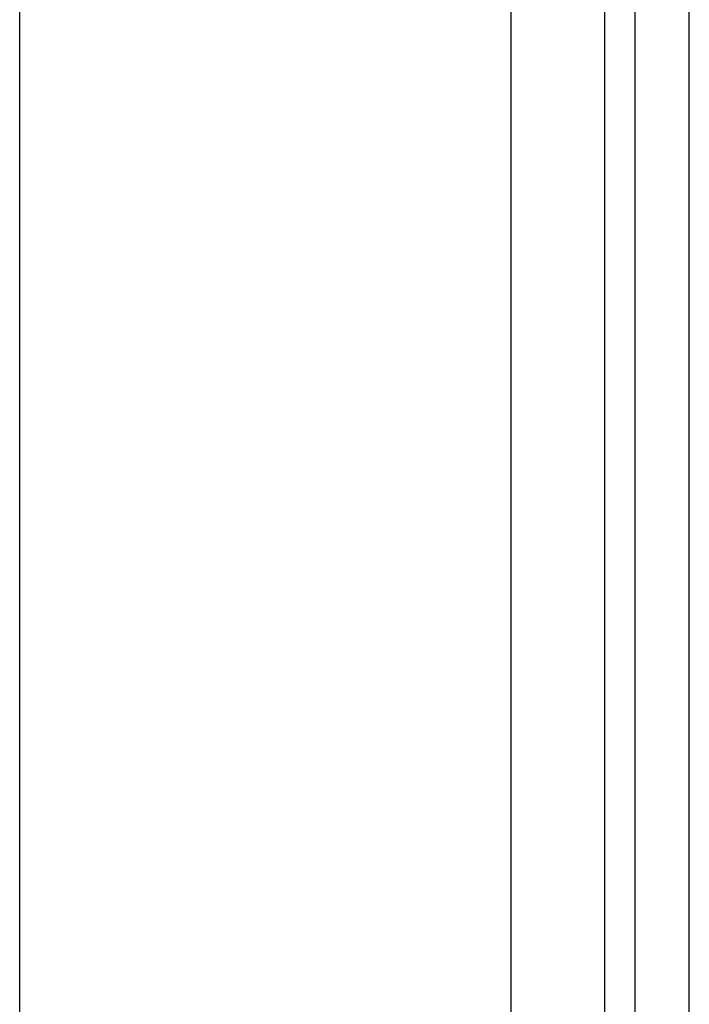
# Model space of a CAD drawing. Header units: inches. Extents: x 0 to 160, y -11 to 104.
# Tile 31 of 121: x 29.625 to 30.611, y 53.338 to 54.788. Entities that reach past the tile are written whole.
import ezdxf

# ---------------------------------------------------------------- set-up
doc = ezdxf.new("R2010")
doc.units = ezdxf.units.IN
doc.header["$LTSCALE"] = 9.614827
doc.header["$MEASUREMENT"] = 0
doc.layers.add('Visible Edges(ANSI)', color=7, linetype='Continuous', lineweight=25)
doc.layers.add('Visible Tangent Edges(ANSI)', color=7, linetype='Continuous', lineweight=25)

msp = doc.modelspace()

# ---------------------------------------------------------------- linework, layer by layer
at = {"layer": 'Visible Edges(ANSI)'}
for p, q in [((30.5311, 22.1936), (30.5311, 88.8923)), ((30.6106, 22.1936), (30.6106, 88.8923)), ((30.3481, 88.3052), (30.3481, 22.7807)), ((29.6251, 28.352), (29.6251, 54.9885))]:
    msp.add_line(p, q, dxfattribs=at)
at = {"layer": 'Visible Tangent Edges(ANSI)'}
msp.add_line((30.4863, 22.0129), (30.4863, 89.073), dxfattribs=at)

doc.saveas('drawing.dxf')
